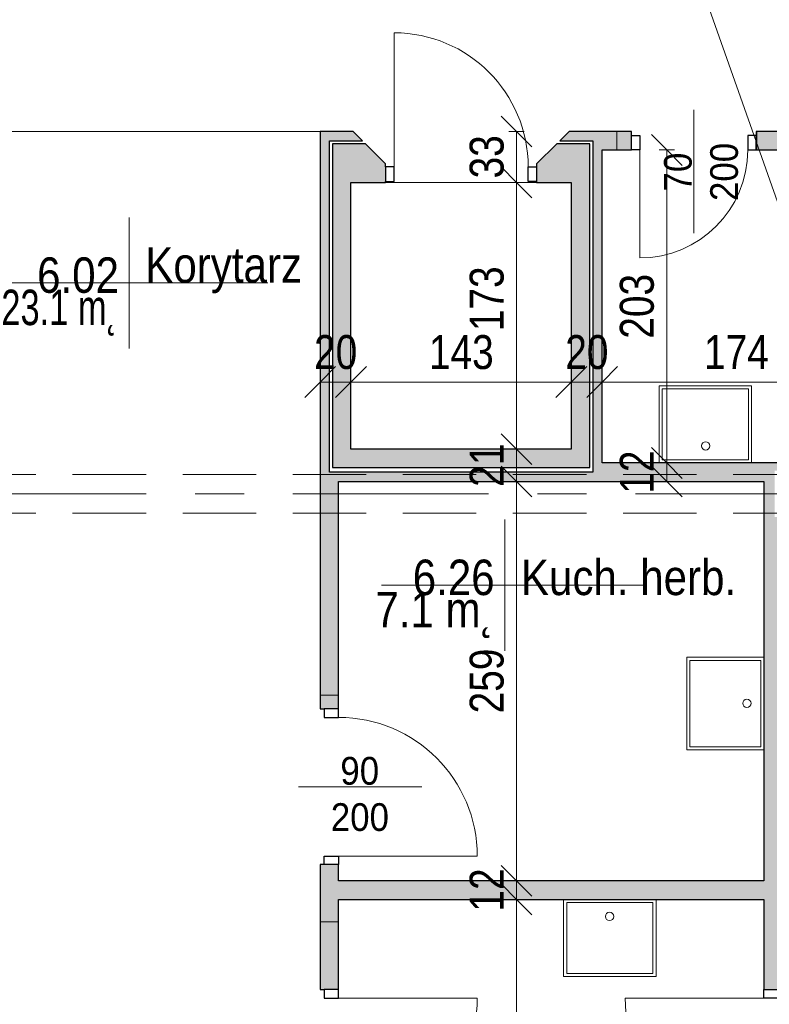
# Model space of a CAD drawing. Header units: centimetres. Extents: x -1743 to 21705, y -8842 to 3590.
# Tile 9 of 44: x -518 to -31, y 557 to 1196. Entities that reach past the tile are written whole.
import ezdxf

# ---------------------------------------------------------------- set-up
doc = ezdxf.new("R2010")
doc.units = ezdxf.units.CM
doc.linetypes.add('Oś', pattern=[222.25, 127, -31.75, 31.75, -31.75])
doc.linetypes.add('Ukryte', pattern=[71.438, 47.625, -23.813])
for name, color, linetype, lineweight in [('A-ANNO-DIMS', 211, 'Continuous', 13), ('A-ANNO-DIMS-100', 211, 'Continuous', 13), ('A-ANNO-NOTE', 131, 'Continuous', 9), ('A-AREA', 32, 'Continuous', 9), ('A-AREA-IDEN', 2, 'Continuous', 13), ('A-DETL-GENF', 92, 'Continuous', 9), ('A-DETL-HDLN', 90, 'Ukryte', 9), ('A-DETL-MEDM', 33, 'Continuous', 25), ('A-DOOR', 31, 'Continuous', 13), ('A-FLOR', 192, 'Continuous', 13), ('A-WALL', 113, 'Continuous', 13), ('P-SANR-FIXT', 6, 'Continuous', 9), ('S-GRID', 1, 'Continuous', 13)]:
    doc.layers.add(name, color=color, linetype=linetype, lineweight=lineweight)
doc.styles.add('Arial', font='arial.ttf', dxfattribs={"width": 0.9, "height": 18})
doc.styles.add('Arial Narrow_2', font='ARIALN.TTF', dxfattribs={"height": 22})
doc.styles.add('Arial_3', font='arial.ttf', dxfattribs={"width": 0.85, "height": 23})
doc.dimstyles.new('Diagonal_1_100__0_1__1', dxfattribs={"dimscale": 30.48, "dimtxt": 22.515481, "dimasz": 0.656168, "dimexe": 0.164042, "dimexo": 0.0625, "dimgap": 0.065617, "dimtad": 1, "dimdec": 1, "dimrnd": 0.1, "dimdsep": 46, "dimtxsty": 'Arial Narrow_2', "dimblk1": 'OBLIQUE', "dimblk2": 'OBLIQUE', "dimsah": 1, "dimcen": 0.09, "dimazin": 0, "dimtfac": 1, "dimtdec": 4, "dimtix": 1, "dimtmove": 0, "dimatfit": 3, "dimfxl": 0.164042, "dimfxlon": 1, "dimtvp": 1, "dimtolj": 1, "dimtzin": 0, "dimarcsym": 2})
doc.dimstyles.new('Diagonal_1_100__0_1__2', dxfattribs={"dimscale": 30.48, "dimtxt": 22.515481, "dimasz": 0.656168, "dimexe": 0.164042, "dimexo": 0.0625, "dimgap": 0.065617, "dimtad": 1, "dimdec": 1, "dimrnd": 0.1, "dimdsep": 46, "dimtxsty": 'Arial Narrow_2', "dimblk1": 'OBLIQUE', "dimblk2": 'OBLIQUE', "dimsah": 1, "dimcen": 0.09, "dimazin": 0, "dimtfac": 1, "dimtdec": 4, "dimtix": 1, "dimtmove": 2, "dimatfit": 3, "dimfxl": 0.164042, "dimfxlon": 1, "dimtvp": 1, "dimtolj": 1, "dimtzin": 0, "dimarcsym": 2})

# ---------------------------------------------------------------- blocks, each defined once
blk = doc.blocks.new('DRZWI 1S - automatyczna etykieta - Drzwi 90-2252147-6_piętro IV __13_80 m_ - stan istniejący')
at = {"layer": 'A-DETL-GENF'}
for p, q in [((-50.5, 3.5), (-45, 3.5)), ((-50.5, -6), (-50.5, 3.5)), ((-45, 3.5), (-45, -6)), ((45, 3.5), (50.5, 3.5)), ((45, -6), (45, 3.5)), ((50.5, 3.5), (50.5, -6)), ((-45, -6), (-50.5, -6)), ((50.5, -6), (45, -6))]:
    blk.add_line(p, q, dxfattribs=at)
at = {"layer": 'A-DETL-MEDM'}
for p, q in [((-50.5, -6), (-50.5, 3.5)), ((-50.5, 3.5), (-45, 3.5)), ((-45, 3.5), (-45, -6)), ((45, 3.5), (45, -6)), ((50.5, 3.5), (45, 3.5)), ((50.5, -6), (50.5, 3.5)), ((-45, -6), (-50.5, -6)), ((45, -6), (50.5, -6))]:
    blk.add_line(p, q, dxfattribs=at)
at = {"layer": 'A-DOOR'}
blk.add_line((45, -6), (45, -96), dxfattribs=at)
blk.add_arc((45, -6), 90, 180, 270, dxfattribs=at)
blk = doc.blocks.new('DRZWI 1S - automatyczna etykieta - Drzwi 90-2252155-6_piętro IV __13_80 m_ - stan istniejący')
at = {"layer": 'A-DETL-GENF'}
for p, q in [((-50.5, 6), (-50.5, -3.5)), ((-45, 6), (-50.5, 6)), ((-45, -3.5), (-45, 6)), ((50.5, 6), (45, 6)), ((45, 6), (45, -3.5)), ((50.5, -3.5), (50.5, 6)), ((-50.5, -3.5), (-45, -3.5)), ((45, -3.5), (50.5, -3.5))]:
    blk.add_line(p, q, dxfattribs=at)
at = {"layer": 'A-DETL-MEDM'}
for p, q in [((-45, 6), (-50.5, 6)), ((-50.5, 6), (-50.5, -3.5)), ((-45, -3.5), (-45, 6)), ((45, -3.5), (45, 6)), ((45, 6), (50.5, 6)), ((50.5, 6), (50.5, -3.5)), ((-50.5, -3.5), (-45, -3.5)), ((50.5, -3.5), (45, -3.5))]:
    blk.add_line(p, q, dxfattribs=at)
at = {"layer": 'A-DOOR'}
blk.add_line((45, 6), (45, 96), dxfattribs=at)
blk.add_arc((45, 6), 90, 90, 180, dxfattribs=at)
blk = doc.blocks.new('DRZWI 1S - automatyczna etykieta - Drzwi 90-2252151-6_piętro IV __13_80 m_ - stan istniejący')
at = {"layer": 'A-DETL-GENF'}
for p, q in [((-50.5, 6), (-50.5, -3.5)), ((-45, 6), (-50.5, 6)), ((-45, -3.5), (-45, 6)), ((50.5, 6), (45, 6)), ((45, 6), (45, -3.5)), ((50.5, -3.5), (50.5, 6)), ((-50.5, -3.5), (-45, -3.5)), ((45, -3.5), (50.5, -3.5))]:
    blk.add_line(p, q, dxfattribs=at)
at = {"layer": 'A-DETL-MEDM'}
for p, q in [((-45, 6), (-50.5, 6)), ((-50.5, 6), (-50.5, -3.5)), ((-45, -3.5), (-45, 6)), ((45, -3.5), (45, 6)), ((45, 6), (50.5, 6)), ((50.5, 6), (50.5, -3.5)), ((-50.5, -3.5), (-45, -3.5)), ((50.5, -3.5), (45, -3.5))]:
    blk.add_line(p, q, dxfattribs=at)
at = {"layer": 'A-DOOR'}
blk.add_line((45, 6), (45, 96), dxfattribs=at)
blk.add_arc((45, 6), 90, 90, 180, dxfattribs=at)
blk = doc.blocks.new('DRZWI 1S - automatyczna etykieta - Drzwi 87 _winda_-2252195-6_piętro IV __13_80 m_ - stan istniejący')
at = {"layer": 'A-DETL-GENF'}
for p, q in [((-49, 12), (-43.5, 12)), ((-49, 2.5), (-49, 12)), ((-43.5, 12), (-43.5, 2.5)), ((43.5, 12), (49, 12)), ((43.5, 2.5), (43.5, 12)), ((49, 12), (49, 2.5)), ((-43.5, 2.5), (-49, 2.5)), ((49, 2.5), (43.5, 2.5))]:
    blk.add_line(p, q, dxfattribs=at)
at = {"layer": 'A-DETL-MEDM'}
for p, q in [((-49, 2.5), (-49, 12)), ((-49, 12), (-43.5, 12)), ((-43.5, 12), (-43.5, 2.5)), ((43.5, 12), (43.5, 2.5)), ((49, 12), (43.5, 12)), ((49, 2.5), (49, 12)), ((-43.5, 2.5), (-49, 2.5)), ((43.5, 2.5), (49, 2.5))]:
    blk.add_line(p, q, dxfattribs=at)
at = {"layer": 'A-DOOR'}
blk.add_line((43.5, 2.5), (43.5, -84.5), dxfattribs=at)
blk.add_arc((43.5, 2.5), 87, 180, 270, dxfattribs=at)
blk = doc.blocks.new('DRZWI 1S - automatyczna etykieta - Drzwi 70-2252196-6_piętro IV __13_80 m_ - stan istniejący')
at = {"layer": 'A-DETL-GENF'}
for p, q in [((-40.5, 6), (-40.5, -3.5)), ((-35, 6), (-40.5, 6)), ((-35, -3.5), (-35, 6)), ((40.5, 6), (35, 6)), ((35, 6), (35, -3.5)), ((40.5, -3.5), (40.5, 6)), ((-40.5, -3.5), (-35, -3.5)), ((35, -3.5), (40.5, -3.5))]:
    blk.add_line(p, q, dxfattribs=at)
at = {"layer": 'A-DETL-MEDM'}
for p, q in [((-35, 6), (-40.5, 6)), ((-40.5, 6), (-40.5, -3.5)), ((-35, -3.5), (-35, 6)), ((35, -3.5), (35, 6)), ((35, 6), (40.5, 6)), ((40.5, 6), (40.5, -3.5)), ((-40.5, -3.5), (-35, -3.5)), ((40.5, -3.5), (35, -3.5))]:
    blk.add_line(p, q, dxfattribs=at)
at = {"layer": 'A-DOOR'}
blk.add_line((35, 6), (35, 76), dxfattribs=at)
blk.add_arc((35, 6), 70, 90, 180, dxfattribs=at)
blk = doc.blocks.new('zlew - Type 1-1332169-6_piętro IV __13_80 m_ - stan istniejący')
at = {"layer": 'P-SANR-FIXT'}
for p, q in [((-17.5, 6), (-17.5, 56)), ((-17.5, 56), (42.5, 56)), ((-15.5, 8), (-15.5, 54)), ((-15.5, 54), (40.5, 54)), ((40.5, 54), (40.5, 8)), ((42.5, 56), (42.5, 6)), ((40.5, 8), (-15.5, 8))]:
    blk.add_line(p, q, dxfattribs=at)
blk.add_circle((12.66, 17.08), 2.7, dxfattribs=at)
blk = doc.blocks.new('DIMBLOCK45-6_piętro IV __13_80 m_ - stan istniejący')
at = {"layer": 'A-ANNO-DIMS-100'}
for p, q in [((-97.68, 908.33), (-107.68, 918.33)), ((-102.68, 908.33), (-92.68, 908.33)), ((-97.68, 908.33), (-102.68, 908.33)), ((-97.68, 896.33), (-97.68, 908.33)), ((-97.68, 908.33), (-87.68, 898.33)), ((-97.68, 896.33), (-107.68, 906.33)), ((-102.68, 896.33), (-92.68, 896.33)), ((-97.68, 896.33), (-102.68, 896.33)), ((-97.68, 896.33), (-87.68, 886.33))]:
    blk.add_line(p, q, dxfattribs=at)
at = {"layer": 'A-ANNO-DIMS-100', "color": 0, "insert": (-128.12, 888.39), "char_height": 22, "width": 33.4516, "attachment_point": 1, "rotation": 90, "line_spacing_factor": 0.974696, "style": 'Arial Narrow_2'}
blk.add_mtext('12', dxfattribs=at)
blk = doc.blocks.new('_Oblique')
at = {"color": 0, "linetype": 'ByBlock', "lineweight": -2}
blk.add_line((-0.5, -0.5), (0.5, 0.5), dxfattribs=at)
blk = doc.blocks.new('DIMBLOCK46-6_piętro IV __13_80 m_ - stan istniejący')
at = {"layer": 'A-ANNO-DIMS-100'}
for p, q in [((-97.68, 1111.33), (-107.68, 1121.33)), ((-102.68, 1111.33), (-92.68, 1111.33)), ((-97.68, 1111.33), (-102.68, 1111.33)), ((-97.68, 908.33), (-97.68, 1111.33)), ((-97.68, 1111.33), (-87.68, 1101.33)), ((-97.68, 908.33), (-107.68, 918.33)), ((-102.68, 908.33), (-92.68, 908.33)), ((-97.68, 908.33), (-102.68, 908.33)), ((-97.68, 908.33), (-87.68, 898.33))]:
    blk.add_line(p, q, dxfattribs=at)
at = {"layer": 'A-ANNO-DIMS-100', "color": 0, "insert": (-128.12, 988.92), "char_height": 22, "width": 50.1774, "attachment_point": 1, "rotation": 90, "line_spacing_factor": 0.974696, "style": 'Arial Narrow_2'}
blk.add_mtext('203', dxfattribs=at)
blk = doc.blocks.new('DIMBLOCK205-6_piętro IV __13_80 m_ - stan istniejący')
at = {"layer": 'A-ANNO-DIMS-100'}
for p, q in [((-195.14, 625.33), (-205.14, 635.33)), ((-200.14, 625.33), (-190.14, 625.33)), ((-195.14, 625.33), (-200.14, 625.33)), ((-195.14, 143.33), (-195.14, 625.33)), ((-195.14, 625.33), (-185.14, 615.33)), ((-195.14, 143.33), (-205.14, 153.33)), ((-200.14, 143.33), (-190.14, 143.33)), ((-195.14, 143.33), (-200.14, 143.33)), ((-195.14, 143.33), (-185.14, 133.33))]:
    blk.add_line(p, q, dxfattribs=at)
at = {"layer": 'A-ANNO-DIMS-100', "color": 0, "insert": (-225.58, 363.42), "char_height": 22, "width": 50.1774, "attachment_point": 1, "rotation": 90, "line_spacing_factor": 0.974696, "style": 'Arial Narrow_2'}
blk.add_mtext('482', dxfattribs=at)
blk = doc.blocks.new('DIMBLOCK206-6_piętro IV __13_80 m_ - stan istniejący')
at = {"layer": 'A-ANNO-DIMS-100'}
for p, q in [((-195.14, 637.33), (-205.14, 647.33)), ((-195.14, 625.33), (-205.14, 635.33)), ((-200.14, 637.33), (-190.14, 637.33)), ((-195.14, 637.33), (-200.14, 637.33)), ((-195.14, 625.33), (-195.14, 637.33)), ((-195.14, 637.33), (-185.14, 627.33)), ((-200.14, 625.33), (-190.14, 625.33)), ((-195.14, 625.33), (-200.14, 625.33)), ((-195.14, 625.33), (-185.14, 615.33))]:
    blk.add_line(p, q, dxfattribs=at)
at = {"layer": 'A-ANNO-DIMS-100', "color": 0, "insert": (-225.58, 617.39), "char_height": 22, "width": 33.4516, "attachment_point": 1, "rotation": 90, "line_spacing_factor": 0.974696, "style": 'Arial Narrow_2'}
blk.add_mtext('12', dxfattribs=at)
blk = doc.blocks.new('DIMBLOCK207-6_piętro IV __13_80 m_ - stan istniejący')
at = {"layer": 'A-ANNO-DIMS-100'}
for p, q in [((-195.14, 896.33), (-205.14, 906.33)), ((-200.14, 896.33), (-190.14, 896.33)), ((-195.14, 896.33), (-200.14, 896.33)), ((-195.14, 637.33), (-195.14, 896.33)), ((-195.14, 896.33), (-185.14, 886.33)), ((-195.14, 637.33), (-205.14, 647.33)), ((-200.14, 637.33), (-190.14, 637.33)), ((-195.14, 637.33), (-200.14, 637.33)), ((-195.14, 637.33), (-185.14, 627.33))]:
    blk.add_line(p, q, dxfattribs=at)
at = {"layer": 'A-ANNO-DIMS-100', "color": 0, "insert": (-225.58, 745.92), "char_height": 22, "width": 50.1774, "attachment_point": 1, "rotation": 90, "line_spacing_factor": 0.974696, "style": 'Arial Narrow_2'}
blk.add_mtext('259', dxfattribs=at)
blk = doc.blocks.new('DIMBLOCK208-6_piętro IV __13_80 m_ - stan istniejący')
at = {"layer": 'A-ANNO-DIMS-100'}
for p, q in [((-195.14, 917.33), (-205.14, 927.33)), ((-200.14, 917.33), (-190.14, 917.33)), ((-195.14, 917.33), (-200.14, 917.33)), ((-195.14, 896.33), (-195.14, 917.33)), ((-195.14, 917.33), (-185.14, 907.33)), ((-195.14, 896.33), (-205.14, 906.33)), ((-200.14, 896.33), (-190.14, 896.33)), ((-195.14, 896.33), (-200.14, 896.33)), ((-195.14, 896.33), (-185.14, 886.33))]:
    blk.add_line(p, q, dxfattribs=at)
at = {"layer": 'A-ANNO-DIMS-100', "color": 0, "insert": (-225.58, 892.89), "char_height": 22, "width": 33.4516, "attachment_point": 1, "rotation": 90, "line_spacing_factor": 0.974696, "style": 'Arial Narrow_2'}
blk.add_mtext('21', dxfattribs=at)
blk = doc.blocks.new('DIMBLOCK209-6_piętro IV __13_80 m_ - stan istniejący')
at = {"layer": 'A-ANNO-DIMS-100'}
for p, q in [((-195.14, 1090.33), (-205.14, 1100.33)), ((-200.14, 1090.33), (-190.14, 1090.33)), ((-195.14, 1090.33), (-200.14, 1090.33)), ((-195.14, 917.33), (-195.14, 1090.33)), ((-195.14, 1090.33), (-185.14, 1080.33)), ((-195.14, 917.33), (-205.14, 927.33)), ((-200.14, 917.33), (-190.14, 917.33)), ((-195.14, 917.33), (-200.14, 917.33)), ((-195.14, 917.33), (-185.14, 907.33))]:
    blk.add_line(p, q, dxfattribs=at)
at = {"layer": 'A-ANNO-DIMS-100', "color": 0, "insert": (-225.58, 993.82), "char_height": 22, "width": 50.1774, "attachment_point": 1, "rotation": 90, "line_spacing_factor": 0.974696, "style": 'Arial Narrow_2'}
blk.add_mtext('173', dxfattribs=at)
blk = doc.blocks.new('DIMBLOCK210-6_piętro IV __13_80 m_ - stan istniejący')
at = {"layer": 'A-ANNO-DIMS-100'}
for p, q in [((-195.14, 1123.33), (-205.14, 1133.33)), ((-200.14, 1123.33), (-190.14, 1123.33)), ((-195.14, 1123.33), (-200.14, 1123.33)), ((-195.14, 1090.33), (-195.14, 1123.33)), ((-195.14, 1123.33), (-185.14, 1113.33)), ((-195.14, 1090.33), (-205.14, 1100.33)), ((-200.14, 1090.33), (-190.14, 1090.33)), ((-195.14, 1090.33), (-200.14, 1090.33)), ((-195.14, 1090.33), (-185.14, 1080.33))]:
    blk.add_line(p, q, dxfattribs=at)
at = {"layer": 'A-ANNO-DIMS-100', "color": 0, "insert": (-225.58, 1092.89), "char_height": 22, "width": 33.4516, "attachment_point": 1, "rotation": 90, "line_spacing_factor": 0.974696, "style": 'Arial Narrow_2'}
blk.add_mtext('33', dxfattribs=at)
blk = doc.blocks.new('DIMBLOCK211-6_piętro IV __13_80 m_ - stan istniejący')
at = {"layer": 'A-ANNO-DIMS-100'}
for p, q in [((-322.62, 960.85), (-312.62, 970.85)), ((-302.62, 960.85), (-292.62, 970.85)), ((-322.62, 965.85), (-322.62, 955.85)), ((-322.62, 960.85), (-322.62, 965.85)), ((-302.62, 965.85), (-302.62, 955.85)), ((-302.62, 960.85), (-302.62, 965.85)), ((-322.62, 960.85), (-332.62, 950.85)), ((-322.62, 960.85), (-302.62, 960.85)), ((-302.62, 960.85), (-312.62, 950.85))]:
    blk.add_line(p, q, dxfattribs=at)
at = {"layer": 'A-ANNO-DIMS-100', "color": 0, "insert": (-326.56, 991.28), "char_height": 22, "width": 33.4516, "attachment_point": 1, "line_spacing_factor": 0.974696, "style": 'Arial Narrow_2'}
blk.add_mtext('20', dxfattribs=at)
blk = doc.blocks.new('DIMBLOCK212-6_piętro IV __13_80 m_ - stan istniejący')
at = {"layer": 'A-ANNO-DIMS-100'}
for p, q in [((-302.62, 960.85), (-292.62, 970.85)), ((-159.62, 960.85), (-149.62, 970.85)), ((-302.62, 965.85), (-302.62, 955.85)), ((-302.62, 960.85), (-302.62, 965.85)), ((-159.62, 965.85), (-159.62, 955.85)), ((-159.62, 960.85), (-159.62, 965.85)), ((-302.62, 960.85), (-312.62, 950.85)), ((-302.62, 960.85), (-159.62, 960.85)), ((-159.62, 960.85), (-169.62, 950.85))]:
    blk.add_line(p, q, dxfattribs=at)
at = {"layer": 'A-ANNO-DIMS-100', "color": 0, "insert": (-252.03, 991.28), "char_height": 22, "width": 50.1774, "attachment_point": 1, "line_spacing_factor": 0.974696, "style": 'Arial Narrow_2'}
blk.add_mtext('143', dxfattribs=at)
blk = doc.blocks.new('DIMBLOCK213-6_piętro IV __13_80 m_ - stan istniejący')
at = {"layer": 'A-ANNO-DIMS-100'}
for p, q in [((-159.62, 960.85), (-149.62, 970.85)), ((-139.62, 960.85), (-129.62, 970.85)), ((-159.62, 965.85), (-159.62, 955.85)), ((-159.62, 960.85), (-159.62, 965.85)), ((-139.62, 965.85), (-139.62, 955.85)), ((-139.62, 960.85), (-139.62, 965.85)), ((-159.62, 960.85), (-169.62, 950.85)), ((-159.62, 960.85), (-139.62, 960.85)), ((-139.62, 960.85), (-149.62, 950.85))]:
    blk.add_line(p, q, dxfattribs=at)
at = {"layer": 'A-ANNO-DIMS-100', "color": 0, "insert": (-163.56, 991.28), "char_height": 22, "width": 33.4516, "attachment_point": 1, "line_spacing_factor": 0.974696, "style": 'Arial Narrow_2'}
blk.add_mtext('20', dxfattribs=at)
blk = doc.blocks.new('DIMBLOCK214-6_piętro IV __13_80 m_ - stan istniejący')
at = {"layer": 'A-ANNO-DIMS-100'}
for p, q in [((-139.62, 960.85), (-129.62, 970.85)), ((34.38, 960.85), (44.38, 970.85)), ((-139.62, 965.85), (-139.62, 955.85)), ((-139.62, 960.85), (-139.62, 965.85)), ((34.38, 965.85), (34.38, 955.85)), ((34.38, 960.85), (34.38, 965.85)), ((-139.62, 960.85), (-149.62, 950.85)), ((-139.62, 960.85), (34.38, 960.85)), ((34.38, 960.85), (24.38, 950.85))]:
    blk.add_line(p, q, dxfattribs=at)
at = {"layer": 'A-ANNO-DIMS-100', "color": 0, "insert": (-73.53, 991.28), "char_height": 22, "width": 50.1774, "attachment_point": 1, "line_spacing_factor": 0.974696, "style": 'Arial Narrow_2'}
blk.add_mtext('174', dxfattribs=at)
blk = doc.blocks.new('METKA_POMIESZCZENIA2 - Rozbudowana - bez ramki-2396678-6_piętro IV __13_80 m_ - stan istniejący')
at = {"layer": 'A-AREA-IDEN'}
for p, q in [((0, 0.425), (0, 0)), ((0.0976, 0), (-0.8, 0)), ((-0.8, 0), (0.9, 0)), ((0, 0), (0, -0.425))]:
    blk.add_line(p, q, dxfattribs=at)

msp = doc.modelspace()

# ---------------------------------------------------------------- hatches: boundary and pattern name
at = {"layer": 'A-WALL'}
for points in [[(-316.62, 902.33), (-316.62, 1123.33), (-322.62, 1123.33), (-322.62, 902.33)], [(-302.62, 917.33), (-302.62, 1115.33), (-314.62, 1115.33), (-314.62, 917.33)], [(-147.62, 905.33), (-147.62, 1115.33), (-159.62, 1115.33), (-159.62, 905.33)], [(-139.62, 902.33), (-139.62, 1111.33), (-145.62, 1111.33), (-145.62, 902.33)], [(-159.62, 905.33), (-159.62, 917.33), (-314.62, 917.33), (-314.62, 905.33)], [(-139.62, 896.33), (-34.62, 896.33), (-34.62, 908.33), (-139.62, 908.33), (-139.62, 902.33)], [(-310.62, 896.33), (-139.62, 896.33), (-139.62, 902.33), (-322.62, 902.33), (-322.62, 896.33)], [(-320.12, 748.83), (-310.62, 748.83), (-310.62, 757.83), (-322.62, 757.83), (-322.62, 748.83)], [(-34.62, 625.33), (-34.62, 637.33), (-310.62, 637.33), (-310.62, 625.33)], [(-320.12, 566.83), (-310.62, 566.83), (-310.62, 610.83), (-322.62, 610.83), (-322.62, 566.83)]]:
    msp.add_hatch(color=9, dxfattribs=at).paths.add_polyline_path(points, flags=0)
h = msp.add_hatch(color=9, dxfattribs=at)
h.paths.add_polyline_path([(-167.12, 1117.33), (-145.62, 1117.33), (-145.62, 1123.33), (-161.12, 1123.33)], flags=0)
h.paths.add_polyline_path([(-316.62, 1117.33), (-295.12, 1117.33), (-301.12, 1123.33), (-316.62, 1123.33)], flags=0)
h = msp.add_hatch(color=9, dxfattribs=at)
h.paths.add_polyline_path([(34.38, 1111.33), (37.38, 1111.33), (37.38, 1123.33), (-39.12, 1123.33), (-39.12, 1111.33), (8.64, 1111.33)], flags=0)
h.paths.add_polyline_path([(-145.62, 1111.33), (-130.12, 1111.33), (-130.12, 1123.33), (-145.62, 1123.33), (-145.62, 1117.33)], flags=0)
h = msp.add_hatch(color=9, dxfattribs=at)
h.paths.add_polyline_path([(-39.62, 1111.33), (-39.12, 1111.33), (-39.12, 1123.33), (-39.62, 1123.33), (-39.62, 1120.83)], flags=0)
h.paths.add_polyline_path([(-130.12, 1111.33), (-120.62, 1111.33), (-120.62, 1123.33), (-130.12, 1123.33), (-130.12, 1120.83)], flags=0)
h = msp.add_hatch(color=9, dxfattribs=at)
h.paths.add_polyline_path([(-182.12, 1090.33), (-159.62, 1090.33), (-159.62, 1115.33), (-169.12, 1115.33), (-182.12, 1102.33), (-182.12, 1090.83)], flags=0)
h.paths.add_polyline_path([(-302.62, 1090.33), (-280.12, 1090.33), (-280.12, 1102.33), (-293.12, 1115.33), (-302.62, 1115.33)], flags=0)
h = msp.add_hatch(color=9, dxfattribs=at)
h.paths.add_polyline_path([(-22.62, 122.33), (-22.62, 388.33), (-27.62, 388.33), (-27.62, 428.33), (-22.62, 428.33), (-22.62, 465.83), (-34.62, 465.83), (-34.62, 122.33)], flags=0)
h.paths.add_polyline_path([(-34.62, 566.83), (-22.62, 566.83), (-22.62, 873.33), (-27.62, 873.33), (-27.62, 903.33), (-22.62, 903.33), (-22.62, 908.33), (-34.62, 908.33), (-34.62, 625.33)], flags=0)
h = msp.add_hatch(color=9, dxfattribs=at)
h.paths.add_polyline_path([(-310.62, 122.33), (-310.62, 176.83), (-322.62, 176.83), (-322.62, 122.33)], flags=0)
h.paths.add_polyline_path([(-310.62, 307.83), (-310.62, 465.83), (-322.62, 465.83), (-322.62, 307.83)], flags=0)
h.paths.add_polyline_path([(-322.62, 610.83), (-310.62, 610.83), (-310.62, 647.83), (-322.62, 647.83)], flags=0)
h.paths.add_polyline_path([(-310.62, 757.83), (-310.62, 896.33), (-322.62, 896.33), (-322.62, 757.83)], flags=0)

# ---------------------------------------------------------------- linework, layer by layer
at = {"layer": 'A-ANNO-NOTE', "lineweight": 13}
for p, q in [((-80.12, 1137.33), (-80.12, 1057.33)), ((-336.62, 698.33), (-256.62, 698.33))]:
    msp.add_line(p, q, dxfattribs=at)
at = {"layer": 'A-AREA'}
msp.add_line((-322.62, 1123.33), (-561.62, 1123.33), dxfattribs=at)
at = {"layer": 'A-AREA-IDEN'}
msp.add_line((-15.99, 1049.59), (-107.13, 1308.25), dxfattribs=at)
at = {"layer": 'A-DETL-HDLN'}
for p, q in [((-1197.62, 900.83), (1172.38, 900.83)), ((-1197.62, 875.83), (1172.38, 875.83))]:
    msp.add_line(p, q, dxfattribs=at)
at = {"layer": 'A-FLOR'}
msp.add_line((-280.12, 1090.33), (-182.12, 1090.33), dxfattribs=at)
at = {"layer": 'A-WALL', "color": 7, "lineweight": 25}
for p, q in [((-322.62, 1123.33), (-322.62, 748.83)), ((-301.12, 1123.33), (-322.62, 1123.33)), ((-295.12, 1117.33), (-301.12, 1123.33)), ((-161.12, 1123.33), (-167.12, 1117.33)), ((-120.62, 1123.33), (-161.12, 1123.33)), ((-120.62, 1120.83), (-120.62, 1123.33)), ((63.38, 1123.33), (-39.62, 1123.33)), ((-39.62, 1123.33), (-39.62, 1120.83)), ((-316.62, 902.33), (-316.62, 1117.33)), ((-316.62, 1117.33), (-295.12, 1117.33)), ((-293.12, 1115.33), (-314.62, 1115.33)), ((-314.62, 1115.33), (-314.62, 905.33)), ((-280.12, 1102.33), (-293.12, 1115.33)), ((-169.12, 1115.33), (-182.12, 1102.33)), ((-147.62, 1115.33), (-169.12, 1115.33)), ((-167.12, 1117.33), (-145.62, 1117.33)), ((-147.62, 905.33), (-147.62, 1115.33)), ((-145.62, 1117.33), (-145.62, 902.33)), ((-139.62, 908.33), (-139.62, 1111.33)), ((-139.62, 1111.33), (-120.62, 1111.33)), ((-39.62, 1111.33), (34.38, 1111.33)), ((-280.12, 1100.33), (-280.12, 1102.33)), ((-182.12, 1102.33), (-182.12, 1100.33)), ((-302.62, 917.33), (-302.62, 1090.33)), ((-302.62, 1090.33), (-280.12, 1090.33)), ((-280.12, 1090.33), (-280.12, 1090.83)), ((-182.12, 1090.83), (-182.12, 1090.33)), ((-182.12, 1090.33), (-159.62, 1090.33)), ((-159.62, 1090.33), (-159.62, 917.33)), ((-159.62, 917.33), (-302.62, 917.33)), ((34.38, 908.33), (-139.62, 908.33)), ((-145.62, 902.33), (-316.62, 902.33)), ((-314.62, 905.33), (-147.62, 905.33)), ((-310.62, 748.83), (-310.62, 896.33)), ((-310.62, 896.33), (-34.62, 896.33)), ((-34.62, 896.33), (-34.62, 637.33)), ((-322.62, 748.83), (-320.12, 748.83)), ((-320.12, 647.83), (-322.62, 647.83)), ((-322.62, 647.83), (-322.62, 566.83)), ((-310.62, 637.33), (-310.62, 647.83)), ((-34.62, 637.33), (-310.62, 637.33)), ((-310.62, 625.33), (-34.62, 625.33)), ((-310.62, 566.83), (-310.62, 625.33)), ((-34.62, 625.33), (-34.62, 566.83)), ((-322.62, 566.83), (-320.12, 566.83))]:
    msp.add_line(p, q, dxfattribs=at)
at = {"layer": 'A-WALL'}
for p, q in [((-130.12, 1111.33), (-130.12, 1123.33)), ((-39.12, 1123.33), (-39.12, 1111.33)), ((-322.62, 757.83), (-310.62, 757.83)), ((-322.62, 610.83), (-310.62, 610.83))]:
    msp.add_line(p, q, dxfattribs=at)
at = {"layer": 'S-GRID', "linetype": 'Oś'}
msp.add_line((1342.46, 888.33), (-1368.76, 888.33), dxfattribs=at)

# ---------------------------------------------------------------- block references
at = {"layer": 'A-AREA-IDEN', "xscale": 99.99999999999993, "yscale": 99.99999999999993, "zscale": 99.99999999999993}
for p in [(-446.52, 1025.14), (-202.75, 829.11)]:
    msp.add_blockref('METKA_POMIESZCZENIA2 - Rozbudowana - bez ramki-2396678-6_piętro IV __13_80 m_ - stan istniejący', p, dxfattribs=at)
at = {"layer": 'A-DOOR'}
for name, p, rotation in [('DRZWI 1S - automatyczna etykieta - Drzwi 87 _winda_-2252195-6_piętro IV __13_80 m_ - stan istniejący', (-231.12, 1102.83), 180), ('DRZWI 1S - automatyczna etykieta - Drzwi 70-2252196-6_piętro IV __13_80 m_ - stan istniejący', (-80.12, 1117.33), 180), ('DRZWI 1S - automatyczna etykieta - Drzwi 90-2252151-6_piętro IV __13_80 m_ - stan istniejący', (-316.62, 698.33), 269.9999999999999), ('DRZWI 1S - automatyczna etykieta - Drzwi 90-2252147-6_piętro IV __13_80 m_ - stan istniejący', (-316.62, 516.33), 89.99999999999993), ('DRZWI 1S - automatyczna etykieta - Drzwi 90-2252155-6_piętro IV __13_80 m_ - stan istniejący', (-28.62, 516.33), 89.9999999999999)]:
    msp.add_blockref(name, p, dxfattribs=dict(at, rotation=rotation))
at = {"layer": 'P-SANR-FIXT'}
msp.add_blockref('zlew - Type 1-1332169-6_piętro IV __13_80 m_ - stan istniejący', (-85.12, 902.33), dxfattribs=at)
for p, rotation in [((-28.62, 739.83), 89.9999999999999), ((-122.12, 631.33), 180)]:
    msp.add_blockref('zlew - Type 1-1332169-6_piętro IV __13_80 m_ - stan istniejący', p, dxfattribs=dict(at, rotation=rotation))

# ---------------------------------------------------------------- texts
at = {"layer": 'A-ANNO-NOTE', "lineweight": 211, "char_height": 18, "attachment_point": 5, "rotation": 90, "line_spacing_factor": 0.936439, "style": 'Arial'}
for s, insert, width in [('\\pxqc,t6.35,12.7,19.05,25.4,31.75,38.1,44.45,50.8,57.15,63.5,69.85,76.2,82.55,88.9,95.25,101.6,107.95,114.3,120.65,127,133.35,139.7,146.05,152.4,158.75,165.1,171.45,177.8,184.15,190.5,196.85,203.2;{200}', (-60.36, 1097.09), 38.07), ('\\pxqc,t6.35,12.7,19.05,25.4,31.75,38.1,44.45,50.8,57.15,63.5,69.85,76.2,82.55,88.9,95.25,101.6,107.95,114.3,120.65,127,133.35,139.7,146.05,152.4,158.75,165.1,171.45,177.8,184.15,190.5,196.85,203.2;{200}', (-60.36, 1097.09), 38.07), ('\\pxqc,t6.35,12.7,19.05,25.4,31.75,38.1,44.45,50.8,57.15,63.5,69.85,76.2,82.55,88.9,95.25,101.6,107.95,114.3,120.65,127,133.35,139.7,146.05,152.4,158.75,165.1,171.45,177.8,184.15,190.5,196.85,203.2;{70}', (-90.36, 1097), 25.65)]:
    msp.add_mtext(s, dxfattribs=dict(at, insert=insert, width=width))
at = {"layer": 'A-ANNO-NOTE', "lineweight": 211, "char_height": 18, "attachment_point": 5, "line_spacing_factor": 0.936439, "style": 'Arial'}
for s, insert, width in [('\\pxqc,t6.35,12.7,19.05,25.4,31.75,38.1,44.45,50.8,57.15,63.5,69.85,76.2,82.55,88.9,95.25,101.6,107.95,114.3,120.65,127,133.35,139.7,146.05,152.4,158.75,165.1,171.45,177.8,184.15,190.5,196.85,203.2;{90}', (-296.93, 708.56), 25.65), ('\\pxqc,t6.35,12.7,19.05,25.4,31.75,38.1,44.45,50.8,57.15,63.5,69.85,76.2,82.55,88.9,95.25,101.6,107.95,114.3,120.65,127,133.35,139.7,146.05,152.4,158.75,165.1,171.45,177.8,184.15,190.5,196.85,203.2;{200}', (-296.84, 678.56), 38.07)]:
    msp.add_mtext(s, dxfattribs=dict(at, insert=insert, width=width))
at = {"layer": 'A-AREA-IDEN', "char_height": 23, "line_spacing_factor": 0.936439, "style": 'Arial_3'}
for s, insert, width, attachment_point in [('\\pxqr,t3.69565,7.3913,11.08696,14.78261,18.47826,22.17391,25.86957,29.56522,33.26087,36.95652,40.65217,44.34783,48.04348,51.73913,55.43478,59.13043,62.82609,66.52174,70.21739,73.91304,77.6087,81.30435,85,88.69565,92.3913,96.08696,99.78261,103.47826,107.17391,110.86957,114.56522,118.26087;{6.02}', (-453.17, 1018.36), 52.87, 9), ('\\pxt3.69565,7.3913,11.08696,14.78261,18.47826,22.17391,25.86957,29.56522,33.26087,36.95652,40.65217,44.34783,48.04348,51.73913,55.43478,59.13043,62.82609,66.52174,70.21739,73.91304,77.6087,81.30435,85,88.69565,92.3913,96.08696,99.78261,103.47826,107.17391,110.86957,114.56522,118.26087;{Korytarz}', (-436.09, 1018.36), 100.64, 7), ('\\pxqr,t3.69565,7.3913,11.08696,14.78261,18.47826,22.17391,25.86957,29.56522,33.26087,36.95652,40.65217,44.34783,48.04348,51.73913,55.43478,59.13043,62.82609,66.52174,70.21739,73.91304,77.6087,81.30435,85,88.69565,92.3913,96.08696,99.78261,103.47826,107.17391,110.86957,114.56522,118.26087;{23.1 m˛}', (-453.17, 1020.75), 91.63, 3), ('\\pxt3.69565,7.3913,11.08696,14.78261,18.47826,22.17391,25.86957,29.56522,33.26087,36.95652,40.65217,44.34783,48.04348,51.73913,55.43478,59.13043,62.82609,66.52174,70.21739,73.91304,77.6087,81.30435,85,88.69565,92.3913,96.08696,99.78261,103.47826,107.17391,110.86957,114.56522,118.26087;{Kuch. herb.}', (-192.32, 822.33), 138.89, 7), ('\\pxqr,t3.69565,7.3913,11.08696,14.78261,18.47826,22.17391,25.86957,29.56522,33.26087,36.95652,40.65217,44.34783,48.04348,51.73913,55.43478,59.13043,62.82609,66.52174,70.21739,73.91304,77.6087,81.30435,85,88.69565,92.3913,96.08696,99.78261,103.47826,107.17391,110.86957,114.56522,118.26087;{6.26}', (-209.4, 822.33), 52.87, 9), ('\\pxqr,t3.69565,7.3913,11.08696,14.78261,18.47826,22.17391,25.86957,29.56522,33.26087,36.95652,40.65217,44.34783,48.04348,51.73913,55.43478,59.13043,62.82609,66.52174,70.21739,73.91304,77.6087,81.30435,85,88.69565,92.3913,96.08696,99.78261,103.47826,107.17391,110.86957,114.56522,118.26087;{7.1 m˛}', (-209.4, 824.72), 76.5, 3)]:
    msp.add_mtext(s, dxfattribs=dict(at, insert=insert, width=width, attachment_point=attachment_point))

# ---------------------------------------------------------------- dimensions: what is measured, and where the dimension line sits
at = {"layer": 'A-ANNO-DIMS'}
for base, p1, p2, override, picture, middle in [((-195.14, 1123.33), (-200.14, 1090.33), (-200.14, 1123.33), {"dimpost": '<>', "dimfxl": 33}, 'DIMBLOCK210-6_piętro IV __13_80 m_ - stan istniejący', (-208.38, 1106.83)), ((-97.68, 1111.33), (-102.68, 908.33), (-102.68, 1111.33), {"dimpost": '<>', "dimfxl": 203}, 'DIMBLOCK46-6_piętro IV __13_80 m_ - stan istniejący', (-110.92, 1009.83)), ((-195.14, 917.33), (-200.14, 896.33), (-200.14, 917.33), {"dimpost": '<>', "dimfxl": 21}, 'DIMBLOCK208-6_piętro IV __13_80 m_ - stan istniejący', (-208.19, 906.83)), ((-97.68, 908.33), (-102.68, 896.33), (-102.68, 908.33), {"dimpost": '<>', "dimfxl": 12}, 'DIMBLOCK45-6_piętro IV __13_80 m_ - stan istniejący', (-110.73, 902.33)), ((-195.14, 896.33), (-200.14, 637.33), (-200.14, 896.33), {"dimpost": '<>', "dimfxl": 259}, 'DIMBLOCK207-6_piętro IV __13_80 m_ - stan istniejący', (-208.38, 766.83)), ((-195.14, 637.33), (-200.14, 625.33), (-200.14, 637.33), {"dimpost": '<>', "dimfxl": 12}, 'DIMBLOCK206-6_piętro IV __13_80 m_ - stan istniejący', (-208.19, 631.33)), ((-195.14, 625.33), (-200.14, 143.33), (-200.14, 625.33), {"dimpost": '<>', "dimfxl": 482}, 'DIMBLOCK205-6_piętro IV __13_80 m_ - stan istniejący', (-208.38, 384.33))]:
    dim = msp.add_linear_dim(base=base, p1=p1, p2=p2, angle=90, dimstyle='Diagonal_1_100__0_1__1', override=override, dxfattribs=at)
    dim.commit()
    dim.dimension.update_dxf_attribs({"geometry": picture, "text_midpoint": middle})
dim = msp.add_linear_dim(base=(-195.14, 1090.33), p1=(-200.14, 917.33), p2=(-200.14, 1090.33), angle=90, dimstyle='Diagonal_1_100__0_1__2', override={"dimpost": '<>', "dimfxl": 173}, dxfattribs=at)
dim.commit()
dim.dimension.update_dxf_attribs({"geometry": 'DIMBLOCK209-6_piętro IV __13_80 m_ - stan istniejący', "text_midpoint": (-210.91, 1018.91), "dimtype": 160, "text_rotation": 90})
for base, p1, p2, override, picture, middle in [((-302.62, 960.85), (-322.62, 965.85), (-302.62, 965.85), {"dimpost": '<>', "dimfxl": 20}, 'DIMBLOCK211-6_piętro IV __13_80 m_ - stan istniejący', (-312.62, 974.08)), ((-159.62, 960.85), (-302.62, 965.85), (-159.62, 965.85), {"dimpost": '<>', "dimfxl": 143}, 'DIMBLOCK212-6_piętro IV __13_80 m_ - stan istniejący', (-231.12, 974.08)), ((-139.62, 960.85), (-159.62, 965.85), (-139.62, 965.85), {"dimpost": '<>', "dimfxl": 20}, 'DIMBLOCK213-6_piętro IV __13_80 m_ - stan istniejący', (-149.62, 974.08)), ((34.38, 960.85), (-139.62, 965.85), (34.38, 965.85), {"dimpost": '<>', "dimfxl": 174}, 'DIMBLOCK214-6_piętro IV __13_80 m_ - stan istniejący', (-52.62, 973.9))]:
    dim = msp.add_linear_dim(base=base, p1=p1, p2=p2, dimstyle='Diagonal_1_100__0_1__1', override=override, dxfattribs=at)
    dim.commit()
    dim.dimension.update_dxf_attribs({"geometry": picture, "text_midpoint": middle})

doc.saveas('drawing.dxf')
